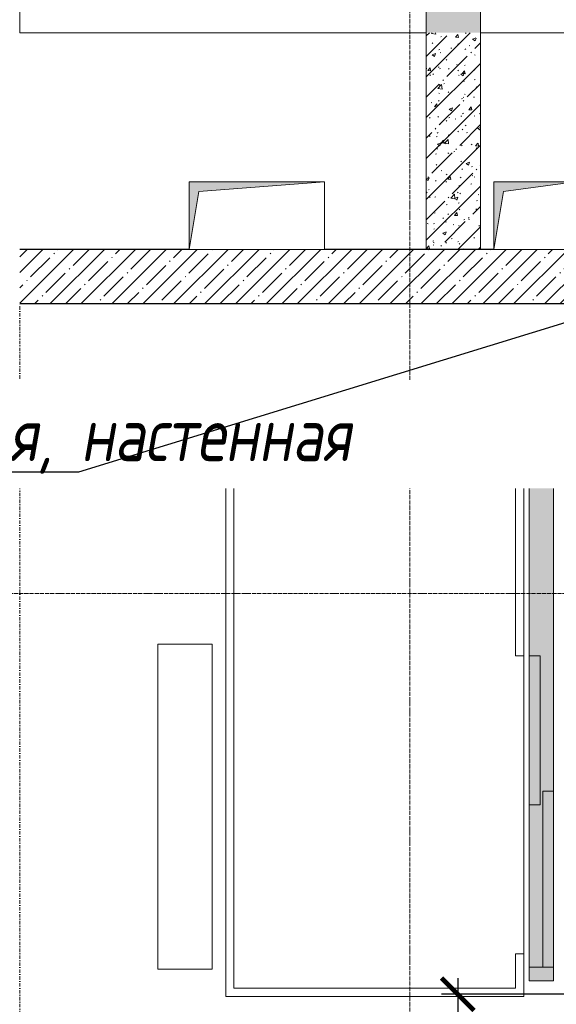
# Model space of a CAD drawing. Header units: millimetres. Extents: x -26888115 to 7466299, y -86687 to 22081.
# Tile 87 of 225: x 51278 to 53258, y -33616 to -29981. Entities that reach past the tile are written whole.
import ezdxf
from ezdxf import colors
from ezdxf.entities.mleader import LeaderData, LeaderLine
from ezdxf.math import Vec2, Vec3

# ---------------------------------------------------------------- set-up
doc = ezdxf.new("R2010")
doc.units = ezdxf.units.MM
for name, pattern in [('-D1-02х01', [3, 2, -1]), ('-D1-03x03', [6, 3, -3]), ('-D1d1-15x02', [19, 15, -2, 0, -2]), ('DASHDOT', [25.4, 12.7, -6.35, 0, -6.35])]:
    doc.linetypes.add(name, pattern=pattern)
doc.layers.get('Defpoints').update_dxf_attribs({"color": 31})
for name, color, linetype, lineweight in [('_0', 7, 'Continuous', 13), ('A-000-MH_MASS', 7, '-D1-03x03', 5), ('A-200-M_WALL', 7, 'Continuous', 5), ('A-200-M_WALL_INT', 7, 'Continuous', 5), ('A-200-M_WALL_PAT', 7, 'Continuous', 5), ('A-325-M_DOOR', 7, 'Continuous', 5), ('M-567-M_MECH_EQP', 7, 'Continuous', 5), ('Z-060-M_DETAIL', 7, 'Continuous', 5), ('Обобщенные модели', 7, 'Continuous', 5), ('Оси', 7, 'Continuous', 5)]:
    doc.layers.add(name, color=color, linetype=linetype, lineweight=lineweight)
doc.layers.add('dim_razv', color=7, linetype='DASHDOT', lineweight=9, true_color=0x285228)
doc.styles.add('fl_iso paper', font='isocpeur.ttf', dxfattribs={"width": 0.8, "oblique": 10})
doc.styles.add('In tre', font='isocpeur.ttf', dxfattribs={"width": 0.8, "oblique": 10})
doc.dimstyles.new('In tre 1_75', dxfattribs={"dimtxt": 220, "dimasz": 120, "dimexe": 60, "dimexo": 10, "dimgap": 50, "dimtad": 1, "dimdec": 0, "dimrnd": 5, "dimzin": 0, "dimdsep": 46, "dimtxsty": 'fl_iso paper', "dimblk": 'ARCHTICK', "dimcen": 0, "dimdle": 60, "dimadec": 0, "dimazin": 0, "dimtfac": 1, "dimtdec": 0, "dimtofl": 0, "dimtmove": 1, "dimatfit": 1, "dimfxl": 1, "dimtfill": 1, "dimtolj": 1, "dimtzin": 0, "dimarcsym": 1})
pattern_1 = [(45, (36177.98, -48979.44), (-75.43415, 75.43415), [106.68, -17.78, 3.556, -17.78]), (45, (36177.98, -48904.05), (-75.43415, 75.43415), []), (50, (36177.98, -48979.44), (127.5292, -11.15758), [13.335, -146.685]), (355, (36177.98, -48979.44), (-24.66966, 133.74), [10.668, -117.348]), (100.451, (36188.6, -48980.37), (102.85973, 122.5818), [11.333, -124.663]), (46.184, (36177.98, -48943.88), (189.75516, -29.4304), [20.002, -220.027]), (96.636, (36193.79, -48946.33), (166.1822, 173.1996), [17, -186.995]), (351.184, (36177.98, -48943.88), (166.1839, 173.1976), [16.002, -176.022]), (21, (36195.76, -48952.77), (106.13027, -71.58603), [13.335, -146.685]), (326, (36195.76, -48952.77), (43.2619, 128.93175), [10.668, -117.348]), (71.451, (36204.6, -48958.73), (149.392, 57.34505), [11.333, -124.663]), (37.5, (36177.975, -48979.436), (2.16223, 59.18836), [3.353, -112.573, 3.353, -115.773, -117.793]), (37.5, (36177.975, -48979.436), (2.16223, 59.18836), [-235.052, 3.353, -114.44]), (7.5, (36177.975, -48979.436), (46.77386, 70.12615), [3.353, -64.567, 3.353, -109.906, -44.894]), (7.5, (36177.975, -48979.436), (46.77386, 70.12615), [-181.178, 3.353, -41.542]), (327.5, (36138.326, -48979.436), (94.91367, -4.01009), [3.353, -41.097, 3.353, -135.331, -184.023]), (327.5, (36138.326, -48979.436), (94.91367, -4.01009), [-183.134, 3.353, -180.67]), (317.5, (36120.55, -48979.44), (103.69057, 17.79882), [3.353, -54.432, 3.353, -88.748, -130.683]), (317.5, (36120.55, -48979.44), (103.69057, 17.79882), [-149.885, 3.353, -127.33])]

# ---------------------------------------------------------------- blocks, each defined once
blk = doc.blocks.new('_ArchTick')
at = {"color": 0, "linetype": 'ByBlock', "lineweight": 9, "const_width": 0.15}
blk.add_lwpolyline([(-0.5, -0.5), (0.5, 0.5)], dxfattribs=at)
blk = doc.blocks.new('*D29')
at = {"layer": 'Defpoints', "color": 0, "linetype": 'ByBlock', "transparency": 16777216}
for p in [(53578, -33579.4), (52894.6, -34229.4), (53614, -34229.4)]:
    blk.add_point(p, dxfattribs=at)
at = {"layer": 'dim_razv', "color": 0, "linetype": 'ByBlock', "lineweight": -2, "transparency": 16777216}
for p, q in [((52894.6, -33519.4), (52894.6, -34289.4)), ((53568, -33579.4), (52834.6, -33579.4)), ((53604, -34229.4), (52834.6, -34229.4))]:
    blk.add_line(p, q, dxfattribs=at)
at = {"layer": 'dim_razv', "color": 0, "linetype": 'ByBlock', "lineweight": -2, "transparency": 16777216, "xscale": 120, "yscale": 120, "zscale": 120}
for p, rotation in [((52894.6, -33579.4), 90), ((52894.6, -34229.4), 270)]:
    blk.add_blockref('_ArchTick', p, dxfattribs=dict(at, rotation=rotation))
at = {"layer": 'dim_razv', "color": 0, "linetype": 'ByBlock', "transparency": 16777216, "insert": (52734.6, -33904.4), "char_height": 220, "attachment_point": 5, "rotation": 90, "style": 'fl_iso paper', "bg_fill": 3, "box_fill_scale": 1.1, "bg_fill_color": 256, "bg_fill_true_color": 13158600, "bg_fill_transparency": 0}
blk.add_mtext('\\A1;650', dxfattribs=at)
blk = doc.blocks.new('A_MEQ_OpeningShaft-Rectangular - ЭОМ-9305529-50_AS_Plan_32_Пентхаус')
at = {"layer": 'Z-060-M_DETAIL', "linetype": '-D1-03x03'}
blk.add_hatch(color=256, dxfattribs=at).paths.add_polyline_path([(0, -250), (35.7, -35.7), (500, 0), (0, 0), (0, -83)])
at = {"layer": 'A-000-MH_MASS'}
for p, q in [((500, 0), (0, 0)), ((0, 0), (0, -250)), ((500, -250), (500, 0)), ((0, -250), (500, -250))]:
    blk.add_line(p, q, dxfattribs=at)
at = {"layer": 'Z-060-M_DETAIL'}
for p, q in [((500, 0), (35.7, -35.7)), ((500, -250), (500, 0)), ((500, 0), (0, 0)), ((0, 0), (0, -250)), ((35.7, -35.7), (0, -250)), ((0, -250), (35.7, -35.7)), ((35.7, -35.7), (500, 0)), ((500, 0), (500, -250)), ((0, -250), (500, -250)), ((0, -250), (500, -250))]:
    blk.add_line(p, q, dxfattribs=at)
blk = doc.blocks.new('A_MEQ_OpeningShaft-Rectangular - ЭОМ-8228352-50_AS_Plan_32_Пентхаус')
at = {"layer": 'Z-060-M_DETAIL', "linetype": '-D1-03x03'}
blk.add_hatch(color=256, dxfattribs=at).paths.add_polyline_path([(0, -250), (35.7, -35.7), (300, 0), (0, 0), (0, -83)])
at = {"layer": 'A-000-MH_MASS'}
for p, q in [((300, 0), (0, 0)), ((0, 0), (0, -250)), ((300, -250), (300, 0)), ((0, -250), (300, -250))]:
    blk.add_line(p, q, dxfattribs=at)
at = {"layer": 'Z-060-M_DETAIL'}
for p, q in [((300, 0), (35.7, -35.7)), ((300, -250), (300, 0)), ((300, 0), (0, 0)), ((0, 0), (0, -250)), ((35.7, -35.7), (0, -250)), ((0, -250), (35.7, -35.7)), ((35.7, -35.7), (300, 0)), ((300, 0), (300, -250)), ((0, -250), (300, -250)), ((0, -250), (300, -250))]:
    blk.add_line(p, q, dxfattribs=at)
blk = doc.blocks.new('A_MEQ_DoorWall - ОВ-10091873-50_AS_Plan_32_Пентхаус')
at = {"layer": 'A-325-M_DOOR'}
for p, q in [((27.9, 462.5), (-600, 100)), ((-590, 82.7), (37.9, 445.2)), ((37.9, 445.2), (27.9, 462.5)), ((212.1, 445.2), (222.1, 462.5)), ((840, 82.7), (212.1, 445.2)), ((222.1, 462.5), (850, 100)), ((-625, 100), (-625, -100)), ((-600, 100), (-615, 100)), ((-615, 100), (-615, 20)), ((-600, 20), (-600, 100)), ((-600, 100), (-590, 82.7)), ((850, 100), (840, 82.7)), ((865, 100), (850, 100)), ((850, 100), (850, 20)), ((865, 20), (865, 100)), ((875, 100), (875, -100)), ((-615, 20), (-600, 20)), ((850, 20), (865, 20))]:
    blk.add_line(p, q, dxfattribs=at)
at = {"layer": 'A-325-M_DOOR', "linetype": '-D1-02х01'}
for centre, start, end in [((-600, 100), 360, 30), ((850, 100), 150, 180)]:
    blk.add_arc(centre, 725, start, end, dxfattribs=at)
at = {"layer": 'A-325-M_DOOR'}
for centre in [(-605, 100), (855, 100)]:
    blk.add_arc(centre, 5, 0, 180, dxfattribs=at)
blk = doc.blocks.new('A_MEQ_DoorWall - ОВ-10111845-50_AS_Plan_32_Пентхаус')
at = {"layer": 'A-325-M_DOOR'}
for p, q in [((-75, -100), (-75, 100)), ((325, -100), (325, 100)), ((-65, -20), (-50, -20)), ((-65, -100), (-65, -20)), ((-50, -20), (-50, -100)), ((300, -20), (315, -20)), ((300, -100), (300, -20)), ((315, -20), (315, -100)), ((-50, -100), (-65, -100)), ((-50, -100), (-40, -82.7)), ((253.1, -275), (-50, -100)), ((-40, -82.7), (263.1, -257.7)), ((315, -100), (300, -100)), ((263.1, -257.7), (253.1, -275))]:
    blk.add_line(p, q, dxfattribs=at)
blk.add_arc((-55, -100), 5, 180, 0, dxfattribs=at)
at = {"layer": 'A-325-M_DOOR', "linetype": '-D1-02х01'}
blk.add_arc((-50, -100), 350, 330, 0, dxfattribs=at)

msp = doc.modelspace()

# ---------------------------------------------------------------- hatches: boundary and pattern name
at = {"layer": '_0', "transparency": 33554534}
h = msp.add_hatch(color=252, dxfattribs=at)
h.dxf.hatch_style = 1
h.paths.add_polyline_path([(35678, -49484.4), (73628, -49484.4), (73628, -19534.4), (35678, -19534.4)])
h.paths.add_polyline_path([(44578, -40979.4), (44578, -34929.4), (49428, -34929.4), (49428, -36429.4), (51078, -36429.4), (51078, -30029.4), (49428, -30029.4), (49428, -30823.8), (44578, -30823.8), (44578, -28029.4), (64728, -28029.4), (64728, -32969.4), (62778, -32969.4), (62778, -31029.4), (59878, -31029.4), (59878, -30029.4), (58578, -30029.4), (58578, -38979.4), (64728, -38979.4), (64728, -40979.4)], flags=16)
at = {"layer": 'A-200-M_WALL_PAT'}
h = msp.add_hatch(dxfattribs=at)
h.set_pattern_fill('FP_1', color=256, style=0, pattern_type=2)
h.set_pattern_definition(pattern_1)
h.paths.add_polyline_path([(52978, -30029.4), (52978, -29829.4), (52778, -29829.4), (52778, -30029.4)])
h.paths.add_polyline_path([(58378, -30029.4), (58378, -29829.4), (55828, -29829.4), (55828, -30029.4), (58138.7, -30029.4)])
h.paths.add_polyline_path([(53378, -30029.4), (53828, -30029.4), (53828, -29829.4), (53378, -29829.4)])
h = msp.add_hatch(dxfattribs=at)
h.set_pattern_fill('FP_1', color=256, style=0, pattern_type=2)
h.set_pattern_definition(pattern_1)
h.paths.add_polyline_path([(52778, -30829.4), (52978, -30829.4), (52978, -30029.4), (52778, -30029.4), (52778, -30662.4)])
h = msp.add_hatch(dxfattribs=at)
h.set_pattern_fill('FP_3', color=256, style=0, pattern_type=2)
h.set_pattern_definition([(45, (36177.975, -48979.44), (-57.02463, 57.02463), []), (45, (36235, -48979.44), (-57.02463, 57.02463), [100.806, -20.161, 3.353, -16.808])])
h.paths.add_polyline_path([(51278, -31029.4), (53378, -31029.4), (53378, -30829.4), (51278, -30829.4)])
at = {"layer": 'Обобщенные модели', "true_color": 0x787878}
for points in [[(53158, -33479.4), (53208, -33479.4), (53208, -32829.4), (53248, -32829.4), (53248, -31629.4), (53158, -31629.4), (53158, -32329.4), (53198, -32329.4), (53198, -32879.4), (53158, -32879.4)], [(53158, -32879.4), (53198, -32879.4), (53198, -32329.4), (53158, -32329.4)], [(53208, -33479.4), (53248, -33479.4), (53248, -32829.4), (53208, -32829.4)], [(53158, -33529.4), (53248, -33529.4), (53248, -33479.4), (53158, -33479.4)]]:
    msp.add_hatch(color=8, dxfattribs=at).paths.add_polyline_path(points)

# ---------------------------------------------------------------- linework, layer by layer
at = {"layer": 'A-200-M_WALL', "lineweight": 9}
for p, q in [((52778, -29829.4), (52778, -30029.4)), ((52978, -30829.4), (52978, -29829.4)), ((52778, -30029.4), (52778, -30829.4))]:
    msp.add_line(p, q, dxfattribs=at)
at = {"layer": 'A-200-M_WALL', "lineweight": 25}
for p, q in [((51903, -30829.4), (51278, -30829.4)), ((53028, -30829.4), (52403, -30829.4)), ((51278, -31029.4), (53378, -31029.4))]:
    msp.add_line(p, q, dxfattribs=at)
at = {"layer": 'A-200-M_WALL_INT'}
for p, q in [((52778, -30029.4), (51278, -30029.4)), ((53378, -30029.4), (52978, -30029.4))]:
    msp.add_line(p, q, dxfattribs=at)
at = {"layer": 'dim_razv'}
msp.add_lwpolyline([(51278, -31029.4), (53378, -31029.4), (53378, -33729.4), (51278, -33729.4)], close=True, dxfattribs=at)
at = {"layer": 'Обобщенные модели'}
for p, q in [((52038, -31486.9), (53138, -31486.9)), ((52038, -33586.9), (52038, -31486.9)), ((53138, -31486.9), (53138, -32229.4)), ((52068, -31516.9), (52068, -33556.9)), ((53108, -31516.9), (52068, -31516.9)), ((53108, -32329.4), (53108, -31516.9)), ((53248, -31629.4), (53158, -31629.4)), ((53158, -31629.4), (53158, -32229.4)), ((53248, -32829.4), (53248, -31629.4)), ((53138, -32229.4), (53138, -33429.4)), ((53158, -32229.4), (53158, -32879.4)), ((51788, -32286.9), (51988, -32286.9)), ((51788, -33486.9), (51788, -32286.9)), ((51988, -32286.9), (51988, -33486.9)), ((53138, -32329.4), (53108, -32329.4)), ((53198, -32329.4), (53158, -32329.4)), ((53198, -32879.4), (53198, -32329.4)), ((53208, -32829.4), (53208, -33479.4)), ((53248, -32829.4), (53208, -32829.4)), ((53248, -33479.4), (53248, -32829.4)), ((53158, -32879.4), (53198, -32879.4)), ((53158, -32879.4), (53158, -33479.4)), ((53108, -33429.4), (53138, -33429.4)), ((53108, -33556.9), (53108, -33429.4)), ((53138, -33429.4), (53138, -33586.9)), ((51988, -33486.9), (51788, -33486.9)), ((53248, -33479.4), (53158, -33479.4)), ((53158, -33479.4), (53158, -33529.4)), ((53208, -33479.4), (53248, -33479.4)), ((53248, -33529.4), (53248, -33479.4)), ((53158, -33529.4), (53248, -33529.4)), ((53138, -33586.9), (52038, -33586.9)), ((52068, -33556.9), (53108, -33556.9))]:
    msp.add_line(p, q, dxfattribs=at)
at = {"layer": 'Оси', "linetype": '-D1d1-15x02'}
for p, q in [((52718, -51768.8), (52718, -18492.1)), ((32615.2, -32099.4), (74746.1, -32099.4))]:
    msp.add_line(p, q, dxfattribs=at)

# ---------------------------------------------------------------- block references
at = {"layer": 'A-325-M_DOOR', "color": 8, "true_color": 0x7f7f7f}
msp.add_blockref('A_MEQ_DoorWall - ОВ-10091873-50_AS_Plan_32_Пентхаус', (51903, -29929.4), dxfattribs=at)
at = {"layer": 'A-325-M_DOOR', "color": 8, "true_color": 0x7f7f7f, "rotation": 180}
msp.add_blockref('A_MEQ_DoorWall - ОВ-10111845-50_AS_Plan_32_Пентхаус', (53303, -29929.4), dxfattribs=at)
at = {"layer": 'M-567-M_MECH_EQP'}
for name, p in [('A_MEQ_OpeningShaft-Rectangular - ЭОМ-9305529-50_AS_Plan_32_Пентхаус', (51903, -30579.4)), ('A_MEQ_OpeningShaft-Rectangular - ЭОМ-8228352-50_AS_Plan_32_Пентхаус', (53028, -30579.4))]:
    msp.add_blockref(name, p, dxfattribs=at)

# ---------------------------------------------------------------- next in the draw order: dimensions: what is measured, and where the dimension line sits
at = {"layer": 'dim_razv', "color": 0, "linetype": 'ByBlock'}
dim = msp.add_linear_dim(base=(52894.6, -34229.4), p1=(53578, -33579.4), p2=(53614, -34229.4), angle=90, dimstyle='In tre 1_75', dxfattribs=at)
dim.commit()
dim.dimension.update_dxf_attribs({"geometry": '*D29', "text_midpoint": (52734.6, -33904.4)})

# ---------------------------------------------------------------- next in the draw order: leaders
ml = msp.add_multileader_mtext('Standard', dxfattribs=at)
ml.set_content('Плитка керамогранитная, настенная', style='In tre')
ml.set_leader_properties()
ml.build(insert=Vec2(0, 0))
ml.multileader.update_dxf_attribs({"text_left_attachment_type": 6, "text_right_attachment_type": 6, "dogleg_length": 1, "arrow_head_size": 0, "scale": 50})
ctx = ml.context
ctx.base_point, ctx.scale, ctx.char_height, ctx.arrow_head_size, ctx.landing_gap_size, ctx.plane_origin = Vec3(48765.5, -31651.1), 50, 200, 0, 4.5, Vec3(61086.9, -29237.9)
ctx.left_attachment, ctx.right_attachment = 6, 6
notes = []
notes.append((ctx, [(0, (1, 1, 0), (51495.3, -31651.1), (-1, 0), 50, [(1, [(53769.7, -30952.3)], 0, [])])]))
ctx.mtext.insert, ctx.mtext.width, ctx.mtext.defined_height, ctx.mtext.flow_direction = Vec3(48770, -31411.1), 3092.716, 696.6, 5
ctx.mtext.has_bg_fill, ctx.mtext.bg_color, ctx.mtext.bg_scale_factor, ctx.mtext.bg_transparency, ctx.mtext.use_window_bg_color = 1, -1027028792, 1.5, 0, 1
for ctx, leaders in notes:
    for number, flags, end, landing, length, lines in leaders:
        leader = LeaderData()
        leader.index, (leader.has_last_leader_line, leader.has_dogleg_vector, leader.attachment_direction) = number, flags
        leader.last_leader_point, leader.dogleg_vector, leader.dogleg_length = Vec3(end), Vec3(landing), length
        for number, points, colour, breaks in lines:
            line = LeaderLine()
            line.index, line.vertices, line.color, line.breaks = number, Vec3.list(points), colors.encode_raw_color(colour), breaks
            leader.lines.append(line)
        ctx.leaders.append(leader)

doc.saveas('drawing.dxf')
